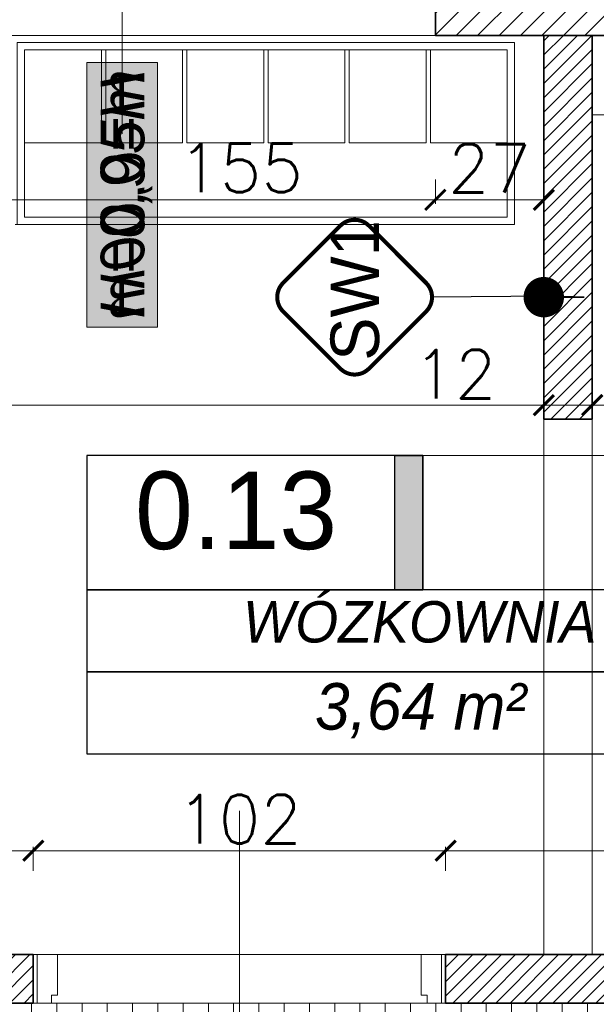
# Model space of a CAD drawing. Header units: millimetres. Extents: x -587 to 33545, y -26688 to 22494.
# Tile 166 of 256: x 10541 to 10683, y 10558 to 10802. Entities that reach past the tile are written whole.
import ezdxf
from ezdxf.lldxf.tags import DXFTag

# ---------------------------------------------------------------- set-up
doc = ezdxf.new("R2010")
doc.units = ezdxf.units.MM
doc.header["$MEASUREMENT"] = 0
for name, color, linetype, lineweight in [('A_istniejące ściany', 7, 'Continuous', 35), ('A_l.przerywana', 250, 'ICAD_ISO03W100', 9), ('A_opisy', 166, 'Continuous', 15), ('A_projektowane sciany', 5, 'Continuous', 35), ('A_wyposażenie', 7, 'Continuous', 9), ('A_ściany projektowane', 5, 'Continuous', 35), ('l.przerywana', 104, 'ICAD_ISO03W100', 5), ('l.wypełnien', 253, 'Continuous', 5), ('Nowe_820-G Rysunki Obrazki_Nr_pióra__23', 7, 'Continuous', 15), ('wymiarowanie', 176, 'Continuous', 9)]:
    doc.layers.add(name, color=color, linetype=linetype, lineweight=lineweight)
for name, color, linetype in [('D-opis-elewacja', 104, 'Continuous'), ('D-opis-elewacje', 104, 'Continuous'), ('tabelki opis', 7, 'Continuous')]:
    doc.layers.add(name, color=color, linetype=linetype)
doc.styles.add('ARIALL', font='GOTHIC.TTF', dxfattribs={"height": 40})
doc.styles.add('styl2', font='simplex.shx')
tags = doc.linetypes.add('ICAD_ISO03W100', pattern=[30, 12, -18]).pattern_tags.tags
tags[6:7] = [DXFTag(74, 4), DXFTag(75, 0), DXFTag(340, '0'), DXFTag(46, 1.0), DXFTag(50, 0.0), DXFTag(44, 0.0), DXFTag(45, 0.0)]
tags[4:5] = [DXFTag(74, 4), DXFTag(75, 0), DXFTag(340, '0'), DXFTag(46, 1.0), DXFTag(50, 0.0), DXFTag(44, 0.0), DXFTag(45, 0.0)]
doc.dimstyles.new('Skala 1-50', dxfattribs={"dimtxt": 12, "dimasz": 5, "dimexe": 1, "dimexo": 1, "dimgap": 1.5, "dimtad": 1, "dimdec": 1, "dimrnd": 0.5, "dimtxsty": 'styl2', "dimblk": 'ARCHTICK', "dimcen": 5, "dimadec": 0, "dimazin": 0, "dimtfac": 1, "dimtdec": 1, "dimtmove": 1, "dimatfit": 3, "dimldrblk": 'ARCHTICK', "dimfxl": 5, "dimfxlon": 1, "dimlwd": -1, "dimlwe": -1, "dimarcsym": 0})
pattern_1 = [(45, (0, 6.0705), (-1.76776695, 1.76776695), [])]

# ---------------------------------------------------------------- blocks, each defined once
blk = doc.blocks.new('_ArchTick')
at = {"color": 0, "linetype": 'ByBlock', "const_width": 0.15}
blk.add_lwpolyline([(-0.5, -0.5), (0.5, 0.5)], dxfattribs=at)
blk = doc.blocks.new('*D5878')
at = {"layer": 'Defpoints', "color": 0}
for p in [(10670.47, 10735.78), (10292.43, 10727.05), (10670.47, 10706.57)]:
    blk.add_point(p, dxfattribs=at)
at = {"layer": 'wymiarowanie', "color": 0}
for p, q in [((10292.43, 10711.57), (10292.43, 10705.57)), ((10670.47, 10711.57), (10670.47, 10705.57)), ((10292.43, 10706.57), (10670.47, 10706.57))]:
    blk.add_line(p, q, dxfattribs=at)
at = {"layer": 'wymiarowanie', "color": 0, "xscale": 5, "yscale": 5, "zscale": 5, "rotation": 180}
blk.add_blockref('_ArchTick', (10292.43, 10706.57), dxfattribs=at)
at = {"layer": 'wymiarowanie', "color": 0, "xscale": 5, "yscale": 5, "zscale": 5}
blk.add_blockref('_ArchTick', (10670.47, 10706.57), dxfattribs=at)
at = {"layer": 'wymiarowanie', "color": 0, "insert": (10481.45, 10714.37), "char_height": 12, "attachment_point": 5, "style": 'styl2'}
blk.add_mtext('378', dxfattribs=at)
blk = doc.blocks.new('*D5879')
at = {"layer": 'Defpoints', "color": 0}
for p in [(10670.47, 10735.78), (10682.47, 10734.11), (10682.47, 10706.57)]:
    blk.add_point(p, dxfattribs=at)
at = {"layer": 'wymiarowanie', "color": 0}
for p, q in [((10670.47, 10711.57), (10670.47, 10705.57)), ((10682.47, 10711.57), (10682.47, 10705.57)), ((10670.47, 10706.57), (10639.23, 10706.57)), ((10670.47, 10706.57), (10682.47, 10706.57))]:
    blk.add_line(p, q, dxfattribs=at)
at = {"layer": 'wymiarowanie', "color": 0, "xscale": 5, "yscale": 5, "zscale": 5, "rotation": 180}
blk.add_blockref('_ArchTick', (10670.47, 10706.57), dxfattribs=at)
at = {"layer": 'wymiarowanie', "color": 0, "xscale": 5, "yscale": 5, "zscale": 5}
blk.add_blockref('_ArchTick', (10682.47, 10706.57), dxfattribs=at)
at = {"layer": 'wymiarowanie', "color": 0, "insert": (10648.49, 10714.22), "char_height": 12, "attachment_point": 5, "style": 'styl2'}
blk.add_mtext('12', dxfattribs=at)
blk = doc.blocks.new('*D5880')
at = {"layer": 'Defpoints', "color": 0}
for p in [(10682.47, 10734.11), (10842.47, 10728.77), (10842.47, 10706.57)]:
    blk.add_point(p, dxfattribs=at)
at = {"layer": 'wymiarowanie', "color": 0}
for p, q in [((10682.47, 10711.57), (10682.47, 10705.57)), ((10842.47, 10711.57), (10842.47, 10705.57)), ((10682.47, 10706.57), (10842.47, 10706.57))]:
    blk.add_line(p, q, dxfattribs=at)
at = {"layer": 'wymiarowanie', "color": 0, "xscale": 5, "yscale": 5, "zscale": 5, "rotation": 180}
blk.add_blockref('_ArchTick', (10682.47, 10706.57), dxfattribs=at)
at = {"layer": 'wymiarowanie', "color": 0, "xscale": 5, "yscale": 5, "zscale": 5}
blk.add_blockref('_ArchTick', (10842.47, 10706.57), dxfattribs=at)
at = {"layer": 'wymiarowanie', "color": 0, "insert": (10762.47, 10714.37), "char_height": 12, "attachment_point": 5, "style": 'styl2'}
blk.add_mtext('160', dxfattribs=at)
blk = doc.blocks.new('*D6034')
at = {"layer": 'Defpoints', "color": 0}
for p in [(10544.19, 10596.31), (10292.43, 10570.59), (10544.19, 10570.59)]:
    blk.add_point(p, dxfattribs=at)
at = {"layer": 'wymiarowanie', "color": 0}
for p, q in [((10292.43, 10591.31), (10292.43, 10597.31)), ((10292.43, 10596.31), (10544.19, 10596.31)), ((10544.19, 10591.31), (10544.19, 10597.31))]:
    blk.add_line(p, q, dxfattribs=at)
at = {"layer": 'wymiarowanie', "color": 0, "xscale": 5, "yscale": 5, "zscale": 5, "rotation": 180}
blk.add_blockref('_ArchTick', (10292.43, 10596.31), dxfattribs=at)
at = {"layer": 'wymiarowanie', "color": 0, "xscale": 5, "yscale": 5, "zscale": 5}
blk.add_blockref('_ArchTick', (10544.19, 10596.31), dxfattribs=at)
at = {"layer": 'wymiarowanie', "color": 0, "insert": (10418.31, 10604.11), "char_height": 12, "attachment_point": 5, "style": 'styl2'}
blk.add_mtext('252', dxfattribs=at)
blk = doc.blocks.new('*D6035')
at = {"layer": 'Defpoints', "color": 0}
for p in [(10646.19, 10596.31), (10544.19, 10570.59), (10646.19, 10570.59)]:
    blk.add_point(p, dxfattribs=at)
at = {"layer": 'wymiarowanie', "color": 0}
for p, q in [((10544.19, 10591.31), (10544.19, 10597.31)), ((10544.19, 10596.31), (10646.19, 10596.31)), ((10646.19, 10591.31), (10646.19, 10597.31))]:
    blk.add_line(p, q, dxfattribs=at)
at = {"layer": 'wymiarowanie', "color": 0, "xscale": 5, "yscale": 5, "zscale": 5, "rotation": 180}
blk.add_blockref('_ArchTick', (10544.19, 10596.31), dxfattribs=at)
at = {"layer": 'wymiarowanie', "color": 0, "xscale": 5, "yscale": 5, "zscale": 5}
blk.add_blockref('_ArchTick', (10646.19, 10596.31), dxfattribs=at)
at = {"layer": 'wymiarowanie', "color": 0, "insert": (10595.19, 10604.11), "char_height": 12, "attachment_point": 5, "style": 'styl2'}
blk.add_mtext('102', dxfattribs=at)
blk = doc.blocks.new('*D6036')
at = {"layer": 'Defpoints', "color": 0}
for p in [(10842.47, 10596.31), (10646.19, 10570.59), (10842.47, 10570.59)]:
    blk.add_point(p, dxfattribs=at)
at = {"layer": 'wymiarowanie', "color": 0}
for p, q in [((10646.19, 10591.31), (10646.19, 10597.31)), ((10646.19, 10596.31), (10842.47, 10596.31)), ((10842.47, 10591.31), (10842.47, 10597.31))]:
    blk.add_line(p, q, dxfattribs=at)
at = {"layer": 'wymiarowanie', "color": 0, "xscale": 5, "yscale": 5, "zscale": 5, "rotation": 180}
blk.add_blockref('_ArchTick', (10646.19, 10596.31), dxfattribs=at)
at = {"layer": 'wymiarowanie', "color": 0, "xscale": 5, "yscale": 5, "zscale": 5}
blk.add_blockref('_ArchTick', (10842.47, 10596.31), dxfattribs=at)
at = {"layer": 'wymiarowanie', "color": 0, "insert": (10744.33, 10604.66), "char_height": 12, "attachment_point": 5, "style": 'styl2'}
blk.add_mtext('196,5', dxfattribs=at)
blk = doc.blocks.new('*D6041')
at = {"layer": 'Defpoints', "color": 0}
for p in [(10488.71, 10780.62), (10643.65, 10780.62), (10643.65, 10757.37)]:
    blk.add_point(p, dxfattribs=at)
at = {"layer": 'wymiarowanie', "color": 0}
for p, q in [((10488.71, 10762.37), (10488.71, 10756.37)), ((10643.65, 10762.37), (10643.65, 10756.37)), ((10488.71, 10757.37), (10643.65, 10757.37))]:
    blk.add_line(p, q, dxfattribs=at)
at = {"layer": 'wymiarowanie', "color": 0, "xscale": 5, "yscale": 5, "zscale": 5, "rotation": 180}
blk.add_blockref('_ArchTick', (10488.71, 10757.37), dxfattribs=at)
at = {"layer": 'wymiarowanie', "color": 0, "xscale": 5, "yscale": 5, "zscale": 5}
blk.add_blockref('_ArchTick', (10643.65, 10757.37), dxfattribs=at)
at = {"layer": 'wymiarowanie', "color": 0, "insert": (10595.47, 10765.28), "char_height": 12, "attachment_point": 5, "style": 'styl2'}
blk.add_mtext('155', dxfattribs=at)
blk = doc.blocks.new('*D6042')
at = {"layer": 'Defpoints', "color": 0}
for p in [(10643.65, 10780.62), (10670.47, 10780.62), (10670.47, 10757.37)]:
    blk.add_point(p, dxfattribs=at)
at = {"layer": 'wymiarowanie', "color": 0}
for p, q in [((10643.65, 10762.37), (10643.65, 10756.37)), ((10670.47, 10762.37), (10670.47, 10756.37)), ((10643.65, 10757.37), (10670.47, 10757.37))]:
    blk.add_line(p, q, dxfattribs=at)
at = {"layer": 'wymiarowanie', "color": 0, "xscale": 5, "yscale": 5, "zscale": 5, "rotation": 180}
blk.add_blockref('_ArchTick', (10643.65, 10757.37), dxfattribs=at)
at = {"layer": 'wymiarowanie', "color": 0, "xscale": 5, "yscale": 5, "zscale": 5}
blk.add_blockref('_ArchTick', (10670.47, 10757.37), dxfattribs=at)
at = {"layer": 'wymiarowanie', "color": 0, "insert": (10657.06, 10765.18), "char_height": 12, "attachment_point": 5, "style": 'styl2'}
blk.add_mtext('27', dxfattribs=at)
blk = doc.blocks.new('_Dot')
at = {"color": 0, "linetype": 'ByBlock', "lineweight": -2}
blk.add_line((-0.5, 0), (-1, 0), dxfattribs=at)
at = {"color": 0, "linetype": 'ByBlock', "const_width": 0.5}
blk.add_lwpolyline([(-0.25, 0, 1), (0.25, 0, 1)], format="xyb", close=True, dxfattribs=at)

msp = doc.modelspace()

# ---------------------------------------------------------------- hatches: boundary and pattern name
at = {"layer": 'A_opisy', "ltscale": 0.3, "true_color": 0xffffff}
msp.add_hatch(color=7, dxfattribs=at).paths.add_polyline_path([(10557.42, 10791.34), (10557.42, 10725.88), (10574.95, 10725.88), (10574.95, 10791.34)])
msp.add_hatch(color=7, dxfattribs=at).paths.add_polyline_path([(10557.42, 10791.34), (10557.42, 10725.88), (10574.95, 10725.88), (10574.95, 10791.34)])
msp.add_hatch(color=7, dxfattribs=at).paths.add_polyline_path([(10557.42, 10791.34), (10557.42, 10725.88), (10574.95, 10725.88), (10574.95, 10791.34)])
msp.add_hatch(color=7, dxfattribs=at).paths.add_polyline_path([(10557.42, 10791.34), (10557.42, 10725.88), (10574.95, 10725.88), (10574.95, 10791.34)])
at = {"layer": 'l.wypełnien'}
h = msp.add_hatch(dxfattribs=at)
h.set_pattern_fill('ANSI31', color=256, scale=30, style=0)
h.set_pattern_definition([(45, (0, 6.0705), (-2.6516504, 2.6516504), [])])
h.paths.add_polyline_path([(11009.41, 10814.15), (11009.41, 10798.06), (11103.57, 10798.06), (11103.57, 10822.61), (11178.57, 10822.61), (11178.57, 10798.06), (11191.45, 10798.06), (11191.45, 10840.39), (11169.43, 10840.39), (11169.43, 11140.39), (11169.43, 11337.39), (11249.87, 11337.39), (11249.87, 11352.63), (11249.87, 11364.48), (11249.87, 11380.57), (11169.43, 11380.57), (11126.25, 11380.57), (11126.25, 11140.39), (11126.25, 10840.39), (11009.41, 10840.39), (11009.41, 10826)])
h.paths.add_polyline_path([(11404.81, 11380.57), (11404.81, 11337.39), (11602.93, 11337.39), (11602.93, 11380.57)])
h.paths.add_polyline_path([(10316.23, 10798.06), (10406.43, 10798.06), (10425.43, 10798.06), (10444.43, 10798.06), (10463.43, 10798.06), (10488.71, 10798.06), (10488.71, 10814.15), (10488.71, 10826), (10488.71, 10840.39), (10316.23, 10840.39)])
h.paths.add_polyline_path([(10717.86, 10798.06), (10854.47, 10798.06), (10854.47, 10840.39), (10717.86, 10840.39)])
h.paths.add_polyline_path([(10643.65, 10840.39), (10643.65, 10826), (10643.65, 10814.15), (10643.65, 10798.06), (10717.86, 10798.06), (10717.86, 10840.39)])
h.paths.add_polyline_path([(11757.87, 11380.57), (11757.87, 11337.39), (11799.42, 11337.39), (11799.42, 11380.57)])
h.paths.add_polyline_path([(10280.43, 10840.39), (10280.43, 10798.06), (10316.23, 10798.06), (10316.23, 10840.39)])
h = msp.add_hatch(dxfattribs=at)
h.set_pattern_fill('ANSI31', color=5, scale=20, style=0)
h.set_pattern_definition(pattern_1)
h.paths.add_polyline_path([(10002.23, 10558.59), (10002.23, 10570.59), (10182.4, 10570.59), (10259.5, 10570.59), (10280.43, 10570.59), (10280.43, 10633.33), (10292.43, 10633.33), (10292.43, 10570.59), (10316.23, 10570.59), (10316.23, 10558.59)])
h.paths.add_polyline_path([(10544.19, 10558.59), (10544.19, 10570.59), (10316.23, 10570.59), (10292.43, 10570.59), (10316.23, 10570.59), (10316.23, 10570.59), (10316.23, 10558.59)])
h.paths.add_polyline_path([(10280.43, 10798.06), (10280.43, 10735.33), (10292.43, 10735.33), (10292.43, 10798.06)])
h = msp.add_hatch(dxfattribs=at)
h.set_pattern_fill('ANSI31', color=5, scale=20, style=0)
h.set_pattern_definition(pattern_1)
h.paths.add_polyline_path([(10646.19, 10558.59), (10646.19, 10570.59), (10842.47, 10570.59), (10842.47, 10580.59), (10854.47, 10580.59), (10854.47, 10570.59), (11082.39, 10570.59), (11082.53, 10580.65), (11094.39, 10580.65), (11094.39, 10558.59), (10854.92, 10558.59)])
h.paths.add_polyline_path([(10842.47, 10682.59), (10854.47, 10682.59), (10854.47, 10798.06), (10842.47, 10798.06)])
h.paths.add_polyline_path([(10670.47, 10703.06), (10682.47, 10703.06), (10682.47, 10798.06), (10670.47, 10798.06)])
h.paths.add_polyline_path([(11082.39, 10735.53), (11094.39, 10735.53), (11094.39, 10798.06), (11082.39, 10798.06)])
h = msp.add_hatch(dxfattribs=at)
h.set_pattern_fill('ANSI37', color=254, scale=50, angle=45, style=0)
h.set_pattern_definition([(90, (0, 6.0705), (-6.25, 4e-16), []), (180, (0, 6.0705), (-8e-16, -6.25), [])])
h.paths.add_polyline_path([(11082.39, 10408.71), (9748.23, 10408.71), (9748.23, 10558.59), (11082.39, 10558.59)])
h.paths.add_polyline_path([(10967.23, 10460.22), (10802.49, 10460.22), (10802.49, 10439.95), (10967.23, 10439.95)], flags=16)
h.paths.add_polyline_path([(10967.23, 10480.5), (10885.65, 10480.5), (10802.49, 10480.5), (10802.49, 10460.22), (10967.23, 10460.22)], flags=16)
h.paths.add_polyline_path([(10552.67, 10506.2), (10471.1, 10506.2), (10387.94, 10506.2), (10387.94, 10485.93), (10552.67, 10485.93)], flags=16)
h.paths.add_polyline_path([(10552.67, 10485.93), (10387.94, 10485.93), (10387.94, 10465.65), (10552.67, 10465.65)], flags=16)
h.paths.add_polyline_path([(10885.65, 10513.76), (10802.49, 10513.76), (10802.49, 10480.5), (10885.65, 10480.5)], flags=16)
h.paths.add_polyline_path([(10471.1, 10539.47), (10387.94, 10539.47), (10387.94, 10506.2), (10471.1, 10506.2)], flags=16)
h.paths.add_polyline_path([(10137.67, 10524.15, 0.414214), (10130.59, 10524.15), (10116.45, 10510, 0.414214), (10116.45, 10502.93), (10130.59, 10488.79, 0.414214), (10137.67, 10488.79), (10151.81, 10502.93, 0.414214), (10151.81, 10510)], flags=16)
h.paths.add_polyline_path([(10330.53, 10472.91, 0.414214), (10323.46, 10472.91), (10309.32, 10458.77, 0.414214), (10309.32, 10451.7), (10323.46, 10437.56, 0.414214), (10330.53, 10437.56), (10344.68, 10451.7, 0.414214), (10344.68, 10458.77)], flags=16)
h.paths.add_polyline_path([(11080.91, 10486.09), (11047.58, 10486.09), (11047.58, 10473.09), (11080.91, 10473.09)], flags=16)
h.paths.add_polyline_path([(11080.91, 10499.09), (11047.58, 10499.09), (11047.58, 10486.09), (11080.91, 10486.09)], flags=16)
h.paths.add_polyline_path([(9951.23, 10551.89), (9938.23, 10551.89), (9938.23, 10525.89), (9951.23, 10525.89)], flags=16)
h.paths.add_polyline_path([(9964.23, 10551.89), (9951.23, 10551.89), (9951.23, 10525.89), (9964.23, 10525.89)], flags=16)
h.paths.add_polyline_path([(10608.19, 10551.89), (10595.19, 10551.89), (10595.19, 10525.89), (10608.19, 10525.89)], flags=16)
h.paths.add_polyline_path([(11047.58, 10499.09), (11034.58, 10499.09), (11034.58, 10473.09), (11047.58, 10473.09), (11047.58, 10486.09)], flags=16)
h.paths.add_polyline_path([(9964.23, 10525.89), (9951.23, 10525.89), (9938.23, 10525.89), (9938.23, 10512.89), (9964.23, 10512.89)], flags=16)
h.paths.add_polyline_path([(10608.19, 10525.89), (10595.19, 10525.89), (10582.19, 10525.89), (10582.19, 10512.89), (10608.19, 10512.89)], flags=16)
h.paths.add_polyline_path([(10595.19, 10551.89), (10582.19, 10551.89), (10582.19, 10525.89), (10595.19, 10525.89)], flags=16)
at = {"layer": 'tabelki opis'}
msp.add_hatch(color=252, dxfattribs=at).paths.add_polyline_path([(10640.57, 10660.83), (10640.57, 10694.1), (10633.6, 10694.1), (10633.6, 10660.83)])

# ---------------------------------------------------------------- linework, layer by layer
at = {"color": 5, "lineweight": 9}
for points in [[(10550.19, 10560.57), (10548.68, 10560.57), (10548.68, 10558.59), (10545.14, 10558.59), (10545.14, 10570.59), (10550.19, 10570.59), (10550.19, 10560.57)], [(10640.14, 10560.57), (10641.66, 10560.57), (10641.66, 10558.59), (10645.19, 10558.59), (10645.19, 10570.59), (10640.14, 10570.59), (10640.14, 10560.57)]]:
    msp.add_lwpolyline(points, dxfattribs=at)
at = {"layer": 'A_istniejące ściany', "color": 7}
for points in [[(10643.65, 10840.39), (10643.65, 10798.06)], [(10643.65, 10814.15), (10643.65, 10798.06)], [(10854.47, 10798.06), (10643.65, 10798.06)]]:
    msp.add_lwpolyline(points, dxfattribs=at)
at = {"layer": 'A_l.przerywana', "color": 7, "ltscale": 0.3}
msp.add_lwpolyline([(10643.65, 10798.06), (10488.71, 10798.06)], dxfattribs=at)
at = {"layer": 'A_opisy'}
for p, q in [((10566.18, 10907.13), (10566.18, 10773.66)), ((10595.19, 10551.18), (10595.19, 10606.18))]:
    msp.add_line(p, q, dxfattribs=at)
at = {"layer": 'A_opisy', "ltscale": 0.3}
msp.add_lwpolyline([(10557.42, 10791.34), (10557.42, 10725.88), (10574.95, 10725.88), (10574.95, 10791.34)], close=True, dxfattribs=at)
msp.add_lwpolyline([(10557.42, 10791.34), (10557.42, 10725.88), (10574.95, 10725.88), (10574.95, 10791.34)], close=True, dxfattribs=at)
msp.add_lwpolyline([(10557.42, 10791.34), (10557.42, 10725.88), (10574.95, 10725.88), (10574.95, 10791.34)], close=True, dxfattribs=at)
msp.add_lwpolyline([(10557.42, 10791.34), (10557.42, 10725.88), (10574.95, 10725.88), (10574.95, 10791.34)], close=True, dxfattribs=at)
at = {"layer": 'A_projektowane sciany', "color": 5}
for points in [[(10292.43, 10570.59), (10544.19, 10570.59)], [(10646.19, 10570.59), (10842.47, 10570.59)], [(10544.19, 10558.59), (10002.23, 10558.59)], [(10854.92, 10558.59), (10646.19, 10558.59)]]:
    msp.add_lwpolyline(points, dxfattribs=at)
at = {"layer": 'A_wyposażenie', "ltscale": 0.3}
msp.add_lwpolyline([(10539.74, 10751.26), (10663.24, 10751.26), (10663.24, 10796.26), (10540.24, 10796.26), (10540.24, 10751.26)], dxfattribs=at)
at = {"layer": 'A_wyposażenie', "linetype": 'ICAD_ISO03W100', "ltscale": 0.3}
for points in [[(10542.04, 10753.06), (10661.44, 10753.06), (10661.44, 10794.46), (10542.04, 10794.46)], [(10542.04, 10771.46), (10542.04, 10794.46), (10561.04, 10794.46), (10561.04, 10771.46)], [(10562.12, 10771.46), (10562.12, 10794.46), (10581.12, 10794.46), (10581.12, 10771.46)], [(10582.2, 10771.46), (10582.2, 10794.46), (10601.2, 10794.46), (10601.2, 10771.46)], [(10602.28, 10771.46), (10602.28, 10794.46), (10621.28, 10794.46), (10621.28, 10771.46)], [(10622.36, 10771.46), (10622.36, 10794.46), (10641.36, 10794.46), (10641.36, 10771.46)], [(10642.44, 10794.46), (10642.44, 10771.46), (10661.44, 10771.46), (10661.44, 10794.46)]]:
    msp.add_lwpolyline(points, close=True, dxfattribs=at)
at = {"layer": 'A_ściany projektowane', "color": 5}
for p, q in [((10670.47, 10798.06), (10670.47, 10703.06)), ((10682.47, 10798.06), (10682.47, 10703.06)), ((10544.19, 10570.59), (10544.19, 10558.59)), ((10646.19, 10570.59), (10646.19, 10558.59))]:
    msp.add_line(p, q, dxfattribs=at)
msp.add_lwpolyline([(10670.47, 10703.06), (10682.47, 10703.06)], dxfattribs=at)
at = {"layer": 'D-opis-elewacja', "color": 5}
msp.add_lwpolyline([(10680.47, 10733.28), (10672.05, 10733.5), (10642.82, 10733.28)], dxfattribs=at)
at = {"layer": 'D-opis-elewacje', "color": 5, "const_width": 1}
msp.add_lwpolyline([(10627.22, 10715.6), (10641.36, 10729.74, 0.414214), (10641.36, 10736.81), (10627.22, 10750.96, 0.414214), (10620.15, 10750.96), (10606, 10736.81, 0.414214), (10606, 10729.74), (10620.15, 10715.6, 0.414214)], format="xyb", close=True, dxfattribs=at)
at = {"layer": 'l.przerywana', "color": 5, "ltscale": 0.3}
for points in [[(10682.47, 10703.06), (10670.47, 10703.06), (10670.47, 10570.59), (10682.47, 10570.59)], [(10646.19, 10570.59), (10544.19, 10570.59), (10544.19, 10558.59), (10646.19, 10558.59)]]:
    msp.add_lwpolyline(points, close=True, dxfattribs=at)
msp.add_lwpolyline([(10544.19, 10570.59), (10646.19, 10570.59), (10646.19, 10558.59)], dxfattribs=at)
at = {"layer": 'Nowe_820-G Rysunki Obrazki_Nr_pióra__23', "color": 7, "linetype": 'Continuous', "lineweight": 15}
msp.add_lwpolyline([(10643.65, 10798.06), (10854.47, 10798.06)], dxfattribs=at)
at = {"layer": 'tabelki opis', "color": 7}
for points in [[(10640.57, 10694.1), (10557.41, 10694.1), (10557.41, 10660.83), (10640.57, 10660.83), (10640.57, 10694.1)], [(10557.41, 10640.56), (10722.14, 10640.56), (10722.14, 10660.83), (10557.41, 10660.83), (10557.41, 10640.56)], [(10557.41, 10620.28), (10722.14, 10620.28), (10722.14, 10640.56), (10557.41, 10640.56), (10557.41, 10620.28)]]:
    msp.add_lwpolyline(points, dxfattribs=at)
at = {"layer": 'tabelki opis'}
msp.add_lwpolyline([(10640.57, 10660.83), (10633.6, 10660.83), (10633.6, 10694.1), (10640.57, 10694.1)], close=True, dxfattribs=at)
at = {"layer": 'wymiarowanie'}
for p, q in [((10682.47, 10778.37), (10836.4, 10778.37)), ((10619.98, 10694.1), (10699.87, 10694.1))]:
    msp.add_line(p, q, dxfattribs=at)

# ---------------------------------------------------------------- block references
at = {"layer": 'D-opis-elewacja', "color": 5, "xscale": -10, "yscale": 10, "zscale": 10}
msp.add_blockref('_Dot', (10670.47, 10733.28), dxfattribs=at)

# ---------------------------------------------------------------- texts
at = {"layer": 'A_opisy', "ltscale": 0.3, "insert": (10560.87, 10727.99), "char_height": 10.8, "width": 109.7533, "attachment_point": 1, "rotation": 90, "style": 'ARIALL'}
msp.add_mtext('{\\fArial|b0|i1|c238|p34;H=0,95m}', dxfattribs=at)
at = {"layer": 'A_opisy', "ltscale": 0.3, "extrusion": (0, 0, -1), "insert": (10560.87, 10789.22), "char_height": 10.8, "width": 109.7533, "attachment_point": 1, "text_direction": (0, -1, 0), "style": 'ARIALL'}
msp.add_mtext('{\\fArial|b0|i1|c238|p34;H=0,00m}', dxfattribs=at)
at = {"layer": 'tabelki opis', "color": 7, "attachment_point": 1}
for s, insert, char_height, width in [('{\\fCentury Gothic|b0|i0|c238|p34;0.13}', (10569.37, 10690.14), 19.2, 56.7), ('\\pxqc;{\\fCentury Gothic|b0|i1|c238|p34;WÓZKOWNIA}', (10557.41, 10658.07), 10.24, 164.736), ('{\\fCentury Gothic|b0|i1|c238|p34;3,64 m²}', (10613.87, 10637.79), 11.52, 68.7387)]:
    msp.add_mtext(s, dxfattribs=dict(at, insert=insert, char_height=char_height, width=width))
at = {"layer": 'wymiarowanie', "color": 5, "insert": (10617.72, 10717.55), "char_height": 12, "width": 36.658, "attachment_point": 1, "rotation": 90}
msp.add_mtext('{\\fCentury Gothic|b0|i0|c238|p0;SW1}', dxfattribs=at)

# ---------------------------------------------------------------- dimensions: what is measured, and where the dimension line sits
at = {"layer": 'wymiarowanie'}
for base, p1, p2, picture, middle in [((10643.65, 10757.37), (10488.71, 10780.62), (10643.65, 10780.62), '*D6041', (10595.47, 10757.62)), ((10682.47, 10706.57), (10670.47, 10735.78), (10682.47, 10734.11), '*D5879', (10648.49, 10707.72))]:
    dim = msp.add_linear_dim(base=base, p1=p1, p2=p2, dimstyle='Skala 1-50', dxfattribs=at)
    dim.commit()
    dim.dimension.update_dxf_attribs({"geometry": picture, "text_midpoint": middle, "dimtype": 160})
for base, p1, p2, picture, middle in [((10670.47, 10757.37), (10643.65, 10780.62), (10670.47, 10780.62), '*D6042', (10657.06, 10765.18)), ((10670.47, 10706.57), (10292.43, 10727.05), (10670.47, 10735.78), '*D5878', (10481.45, 10714.37)), ((10842.47, 10706.57), (10682.47, 10734.11), (10842.47, 10728.77), '*D5880', (10762.47, 10714.37)), ((10544.19, 10596.31), (10292.43, 10570.59), (10544.19, 10570.59), '*D6034', (10418.31, 10604.11)), ((10646.19, 10596.31), (10544.19, 10570.59), (10646.19, 10570.59), '*D6035', (10595.19, 10604.11)), ((10842.47, 10596.31), (10646.19, 10570.59), (10842.47, 10570.59), '*D6036', (10744.33, 10604.66))]:
    dim = msp.add_linear_dim(base=base, p1=p1, p2=p2, dimstyle='Skala 1-50', dxfattribs=at)
    dim.commit()
    dim.dimension.update_dxf_attribs({"geometry": picture, "text_midpoint": middle})

doc.saveas('drawing.dxf')
